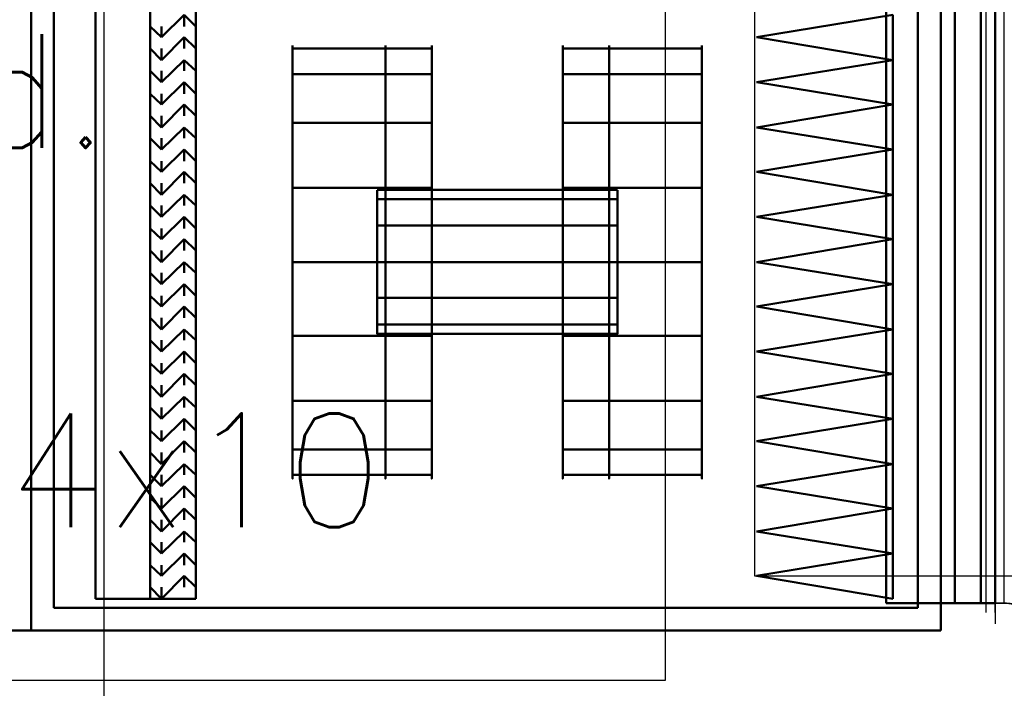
# Model space of a CAD drawing. Header units: centimetres. Extents: x -156440 to 298236, y -263599 to 81430.
# Tile 45 of 170: x 146089 to 148254, y -141279 to -139809. Entities that reach past the tile are written whole.
import ezdxf

# ---------------------------------------------------------------- set-up
doc = ezdxf.new("R2010")
doc.units = ezdxf.units.CM
doc.header["$LTSCALE"] = 50
doc.linetypes.add('01-101 Went PP Poziom -2$0$Przekrój 3a-3a$0$HIDDEN', pattern=[9.525, 6.35, -3.175])
doc.linetypes.add('Kondygnacja -2$0$HIDDEN2', pattern=[4.7625, 3.175, -1.5875])
doc.layers.get('0').update_dxf_attribs({"color": 8})
for name, color, linetype in [('01-101 Went PP Poziom -2$0$L_Nawiew', 3, 'Continuous'), ('01-101 Went PP Poziom -2$0$L_text', 2, 'Continuous'), ('01-101 Went PP Poziom -2$0$L_Wywiew', 6, 'Continuous'), ('bgde_centrale wentylacyjne', 3, 'Continuous'), ('Kondygnacja -2$0$ARCH_KONSTR_POWYŻEJ RZUTU_IST', 8, 'Kondygnacja -2$0$HIDDEN2'), ('Kondygnacja -2$0$ARCH_WIDOK_IST', 8, 'Continuous')]:
    doc.layers.add(name, color=color, linetype=linetype)
for name, color, linetype, lineweight in [('01-101 Went PP Poziom -2$0$L_urządzenia', 1, 'Continuous', 50), ('bgde_fundamenty pod urządzenia', 7, 'Continuous', 35), ('Kondygnacja -2$0$_SP KORYTA', 8, 'Continuous', 25)]:
    doc.layers.add(name, color=color, linetype=linetype, lineweight=lineweight)
doc.layers.get('01-101 Went PP Poziom -2$0$L_text').off()
doc.styles.add('Romans', font='Romans.shx')

# ---------------------------------------------------------------- blocks, each defined once
blk = doc.blocks.new('Kondygnacja -2$0$konstukcja stropu -2')
at = {"layer": 'Kondygnacja -2$0$ARCH_KONSTR_POWYŻEJ RZUTU_IST', "ltscale": 10}
blk.add_line((6885, 7495), (6885, 7975), dxfattribs=at)
blk = doc.blocks.new('*U491')
at = {"color": 0, "linetype": 'ByBlock', "lineweight": -2}
for p, q in [((-715, 815), (-714.5, 815)), ((-815, -785), (-815, 715))]:
    blk.add_line(p, q, dxfattribs=at)
at = {"linetype": 'Continuous', "lineweight": -2}
blk.add_line((-860, -805), (-859.5, -805), dxfattribs=at)
at = {"color": 0, "linetype": 'ByBlock', "lineweight": -2, "extrusion": (-5.80536e-13, -2.22045e-16, -1)}
blk.add_ellipse((-715, 715), major_axis=(0, 100), ratio=1, start_param=-1.570796, end_param=0, dxfattribs=at)
blk.add_ellipse((-715, 715), major_axis=(0, 100), ratio=1, start_param=-1.570796, end_param=0, dxfattribs=at)
at = {"layer": '01-101 Went PP Poziom -2$0$L_Nawiew', "linetype": '01-101 Went PP Poziom -2$0$Przekrój 3a-3a$0$HIDDEN', "lineweight": -3}
for p, q in [((-714.5, 815), (785, 815)), ((785, 815), (805, 815)), ((805, -685), (805, 815)), ((785.5, -685), (785, -685)), ((805, -685), (785.5, -685)), ((-815, -805), (-815, -785)), ((685, -785), (685, -805)), ((-815, -805), (685, -805))]:
    blk.add_line(p, q, dxfattribs=at)
blk.add_ellipse((785, -785), major_axis=(-100, 0), ratio=1, start_param=-1.570796, end_param=0, dxfattribs=at)
blk.add_ellipse((785, -785), major_axis=(-100, 0), ratio=1, start_param=-1.570796, end_param=0, dxfattribs=at)
blk = doc.blocks.new('*U490')
at = {"linetype": 'Continuous', "lineweight": -2}
for p, q in [((805, 815), (805, 860)), ((805, -685), (805, 815)), ((805, -730), (805, -685)), ((-860, -805), (-815, -805)), ((-815, -805), (685, -805)), ((685, -805), (730, -805))]:
    blk.add_line(p, q, dxfattribs=at)
at = {"color": 0, "linetype": 'ByBlock', "lineweight": -2}
for p, q in [((-715, 815), (785, 815)), ((785, 815), (805, 815)), ((-815, -785), (-815, 715)), ((805, -685), (785, -685)), ((-815, -805), (-815, -785)), ((685, -785), (685, -805))]:
    blk.add_line(p, q, dxfattribs=at)
at = {"color": 0, "linetype": 'ByBlock', "lineweight": -2, "extrusion": (-2.52435e-28, -2.22045e-16, -1)}
blk.add_ellipse((-715, 715), major_axis=(0, 100), ratio=1, start_param=-1.570796, end_param=0, dxfattribs=at)
blk.add_ellipse((-715, 715), major_axis=(0, 100), ratio=1, start_param=-1.570796, end_param=0, dxfattribs=at)
at = {"color": 0, "linetype": 'ByBlock', "lineweight": -2}
blk.add_ellipse((785, -785), major_axis=(-100, 0), ratio=1, start_param=-1.570796, end_param=0, dxfattribs=at)
blk.add_ellipse((785, -785), major_axis=(-100, 0), ratio=1, start_param=-1.570796, end_param=0, dxfattribs=at)
blk = doc.blocks.new('*U480')
at = {"color": 0, "linetype": 'ByBlock', "lineweight": -2}
for p, q in [((-770, 0, 20), (770, 0, 20)), ((-750, 0, -20), (750, 0, -20)), ((-750, 0, -20), (-750, 0)), ((750, 0), (750, 0, -20))]:
    blk.add_line(p, q, dxfattribs=at)
at = {"layer": '01-101 Went PP Poziom -2$0$L_Wywiew', "linetype": '01-101 Went PP Poziom -2$0$Przekrój 3a-3a$0$HIDDEN', "lineweight": -3}
for p, q in [((-770, 0), (-750, 0)), ((-750, 0), (750, 0)), ((750, 0), (770, 0))]:
    blk.add_line(p, q, dxfattribs=at)
blk = doc.blocks.new('01-101 Went PP Poziom -2$0$A$C2A135B09')
at = {"layer": '01-101 Went PP Poziom -2$0$L_urządzenia', "extrusion": (-1.22461e-16, -1, 0)}
for p, q in [((6868.95, 2970, -1017.5), (6868.95, 2808, -1017.5)), ((6868.95, 2808, -1005.5), (6868.95, 2970, -1005.5)), ((6868.95, 2970, -859.5), (6868.95, 2808, -859.5)), ((6868.95, 2970, -1017.5), (6868.95, 2808, -1017.5)), ((6868.95, 2808, -1005.5), (6868.95, 2970, -1005.5)), ((6868.95, 2970, -713.5), (6868.95, 2808, -713.5)), ((6868.95, 2808, -859.5), (6868.95, 2970, -859.5)), ((6868.95, 2970, -713.5), (6868.95, 2808, -713.5)), ((7068.95, 2970, -1017.5), (7068.95, 2808, -1017.5)), ((7068.95, 2808, -1005.5), (7068.95, 2970, -1005.5)), ((7068.95, 2970, -859.5), (7068.95, 2808, -859.5)), ((7068.95, 2808, -859.5), (7068.95, 2970, -859.5)), ((7068.95, 2970, -713.5), (7068.95, 2808, -713.5)), ((6873.95, 2813, -1000.5), (6873.95, 2965, -1000.5)), ((6873.95, 2965, -864.5), (6873.95, 2813, -864.5)), ((6873.95, 2813, -854.5), (6873.95, 2965, -854.5)), ((6873.95, 2965, -718.5), (6873.95, 2813, -718.5)), ((7056.95, 2964, -719), (7056.95, 2814, -719)), ((7056.95, 2964, -854), (7056.95, 2814, -854)), ((7063.95, 2813, -1000.5), (7063.95, 2965, -1000.5)), ((7063.95, 2965, -864.5), (7063.95, 2813, -864.5)), ((7063.95, 2813, -854.5), (7063.95, 2965, -854.5)), ((7063.95, 2965, -718.5), (7063.95, 2813, -718.5)), ((7068.95, 2964, -865), (7068.95, 2814, -865)), ((7068.95, 2964, -1000), (7068.95, 2814, -1000)), ((7068.95, 2964, -719), (7068.95, 2814, -719)), ((7068.95, 2964, -854), (7068.95, 2814, -854)), ((7068.95, 2964, -719), (7068.95, 2814, -719)), ((7068.95, 2964, -854), (7068.95, 2814, -854)), ((7072.05, 2964, -723.7), (7072.05, 2814, -723.7)), ((7072.05, 2964, -739.4), (7072.05, 2814, -739.4)), ((7072.05, 2964, -743.7), (7072.05, 2814, -743.7)), ((7072.05, 2964, -759.4), (7072.05, 2814, -759.4)), ((7072.05, 2964, -763.7), (7072.05, 2814, -763.7)), ((7072.05, 2964, -779.4), (7072.05, 2814, -779.4)), ((7072.05, 2964, -783.7), (7072.05, 2814, -783.7)), ((7072.05, 2964, -799.4), (7072.05, 2814, -799.4)), ((7072.05, 2964, -803.7), (7072.05, 2814, -803.7)), ((7072.05, 2964, -819.4), (7072.05, 2814, -819.4)), ((7072.05, 2964, -823.7), (7072.05, 2814, -823.7)), ((7072.05, 2964, -839.4), (7072.05, 2814, -839.4)), ((7072.05, 2964, -843.7), (7072.05, 2814, -843.7)), ((7077.75, 2964, -729.4), (7077.75, 2814, -729.4)), ((7077.75, 2964, -733.7), (7077.75, 2814, -733.7)), ((7077.75, 2964, -749.4), (7077.75, 2814, -749.4)), ((7077.75, 2964, -753.7), (7077.75, 2814, -753.7)), ((7077.75, 2964, -769.4), (7077.75, 2814, -769.4)), ((7077.75, 2964, -773.7), (7077.75, 2814, -773.7)), ((7077.75, 2964, -789.4), (7077.75, 2814, -789.4)), ((7077.75, 2964, -793.7), (7077.75, 2814, -793.7)), ((7077.75, 2964, -809.4), (7077.75, 2814, -809.4)), ((7077.75, 2964, -813.7), (7077.75, 2814, -813.7)), ((7077.75, 2964, -829.4), (7077.75, 2814, -829.4)), ((7077.75, 2964, -833.7), (7077.75, 2814, -833.7)), ((7077.75, 2964, -849.4), (7077.75, 2814, -849.4)), ((7080.95, 2964, -865), (7080.95, 2814, -865)), ((7080.95, 2964, -1000), (7080.95, 2814, -1000)), ((7080.95, 2964, -719), (7080.95, 2814, -719)), ((7080.95, 2964, -854), (7080.95, 2814, -854)), ((6883.15, 2963, -866.5), (6883.15, 2815, -866.5)), ((6883.15, 2963, -998.5), (6883.15, 2815, -998.5)), ((6895.15, 2963, -866.5), (6895.15, 2815, -866.5)), ((6895.15, 2963, -998.5), (6895.15, 2815, -998.5)), ((6895.15, 2963, -866.5), (6895.15, 2815, -866.5)), ((6895.15, 2963, -998.5), (6895.15, 2815, -998.5)), ((6905.15, 2963, -866.5), (6905.15, 2815, -866.5)), ((6905.15, 2963, -998.5), (6905.15, 2815, -998.5)), ((6897.65, 2938.4, -866.5), (6902.65, 2943.3, -866.5)), ((6897.65, 2938.4, -998.5), (6902.65, 2943.3, -998.5)), ((6902.65, 2943.3, -998.5), (6902.65, 2940.8, -866.5)), ((6902.65, 2943.3, -866.5), (6905.15, 2940.8, -866.5)), ((6902.65, 2943.3, -998.5), (6905.15, 2940.8, -998.5)), ((7058.45, 2943.3, -720.5), (7028.45, 2938.4, -720.5)), ((7058.45, 2943.3, -852.5), (7028.45, 2938.4, -852.5)), ((7058.45, 2943.3, -720.5), (7058.45, 2933.4, -720.5)), ((7058.45, 2943.3, -852.5), (7058.45, 2933.4, -852.5)), ((6895.15, 2940.8, -998.5), (6895.15, 2940.8, -866.5)), ((6895.15, 2940.8, -866.5), (6897.65, 2938.4, -866.5)), ((6895.15, 2940.8, -998.5), (6897.65, 2938.4, -998.5)), ((6897.65, 2938.4, -998.5), (6897.65, 2940.8, -866.5)), ((6905.15, 2940.8, -998.5), (6905.15, 2940.8, -866.5)), ((6897.65, 2933.4, -866.5), (6902.65, 2938.4, -866.5)), ((6897.65, 2933.4, -998.5), (6902.65, 2938.4, -998.5)), ((6902.65, 2938.4, -998.5), (6902.65, 2935.9, -866.5)), ((6902.65, 2938.4, -866.5), (6905.15, 2935.9, -866.5)), ((6902.65, 2938.4, -998.5), (6905.15, 2935.9, -998.5)), ((7028.45, 2938.4, -852.5), (7028.45, 2938.4, -720.5)), ((7058.45, 2933.4, -720.5), (7028.45, 2938.4, -720.5)), ((7058.45, 2933.4, -852.5), (7028.45, 2938.4, -852.5)), ((6895.15, 2935.9, -998.5), (6895.15, 2935.9, -866.5)), ((6895.15, 2935.9, -866.5), (6897.65, 2933.4, -866.5)), ((6895.15, 2935.9, -998.5), (6897.65, 2933.4, -998.5)), ((6897.65, 2933.4, -998.5), (6897.65, 2935.9, -866.5)), ((6905.15, 2935.9, -998.5), (6905.15, 2935.9, -866.5)), ((6926.45, 2935.9, -924.3), (6946.85, 2935.9, -924.3)), ((6926.45, 2935.9, -940.8), (6946.85, 2935.9, -940.8)), ((6946.85, 2935.9, -924.3), (6957.05, 2935.9, -924.3)), ((6946.85, 2935.9, -940.8), (6957.05, 2935.9, -940.8)), ((6996.05, 2935.9, -778.3), (6985.85, 2935.9, -778.3)), ((6996.05, 2935.9, -794.8), (6985.85, 2935.9, -794.8)), ((7016.45, 2935.9, -778.3), (6996.05, 2935.9, -778.3)), ((7016.45, 2935.9, -794.8), (6996.05, 2935.9, -794.8)), ((6897.65, 2928.5, -866.5), (6902.65, 2933.4, -866.5)), ((6897.65, 2928.5, -998.5), (6902.65, 2933.4, -998.5)), ((6902.65, 2933.4, -998.5), (6902.65, 2931, -866.5)), ((6902.65, 2933.4, -866.5), (6905.15, 2931, -866.5)), ((6902.65, 2933.4, -998.5), (6905.15, 2931, -998.5)), ((7058.45, 2933.4, -720.5), (7028.45, 2928.5, -720.5)), ((7058.45, 2933.4, -852.5), (7028.45, 2928.5, -852.5)), ((7058.45, 2933.4, -852.5), (7058.45, 2933.4, -720.5)), ((7058.45, 2933.4, -720.5), (7058.45, 2923.6, -720.5)), ((7058.45, 2933.4, -852.5), (7058.45, 2923.6, -852.5)), ((7058.45, 2933.4, -852.5), (7058.45, 2933.4, -720.5)), ((6895.15, 2931, -998.5), (6895.15, 2931, -866.5)), ((6895.15, 2931, -866.5), (6897.65, 2928.5, -866.5)), ((6895.15, 2931, -998.5), (6897.65, 2928.5, -998.5)), ((6897.65, 2928.5, -998.5), (6897.65, 2931, -866.5)), ((6905.15, 2931, -998.5), (6905.15, 2931, -866.5)), ((6926.45, 2930.3, -908.7), (6946.85, 2930.3, -908.7)), ((6926.45, 2930.3, -956.3), (6946.85, 2930.3, -956.3)), ((6946.85, 2930.3, -908.7), (6957.05, 2930.3, -908.7)), ((6946.85, 2930.3, -956.3), (6957.05, 2930.3, -956.3)), ((6996.05, 2930.3, -762.7), (6985.85, 2930.3, -762.7)), ((6996.05, 2930.3, -810.3), (6985.85, 2930.3, -810.3)), ((7016.45, 2930.3, -762.7), (6996.05, 2930.3, -762.7)), ((7016.45, 2930.3, -810.3), (6996.05, 2930.3, -810.3)), ((6897.65, 2923.6, -866.5), (6902.65, 2928.5, -866.5)), ((6897.65, 2923.6, -998.5), (6902.65, 2928.5, -998.5)), ((6902.65, 2928.5, -998.5), (6902.65, 2926, -866.5)), ((6902.65, 2928.5, -866.5), (6905.15, 2926, -866.5)), ((6902.65, 2928.5, -998.5), (6905.15, 2926, -998.5)), ((7028.45, 2928.5, -852.5), (7028.45, 2928.5, -720.5)), ((7058.45, 2923.6, -720.5), (7028.45, 2928.5, -720.5)), ((7058.45, 2923.6, -852.5), (7028.45, 2928.5, -852.5)), ((6895.15, 2926, -998.5), (6895.15, 2926, -866.5)), ((6895.15, 2926, -866.5), (6897.65, 2923.6, -866.5)), ((6895.15, 2926, -998.5), (6897.65, 2923.6, -998.5)), ((6897.65, 2923.6, -998.5), (6897.65, 2926, -866.5)), ((6905.15, 2926, -998.5), (6905.15, 2926, -866.5)), ((6897.65, 2918.6, -866.5), (6902.65, 2923.6, -866.5)), ((6897.65, 2918.6, -998.5), (6902.65, 2923.6, -998.5)), ((6902.65, 2923.6, -998.5), (6902.65, 2921.1, -866.5)), ((6902.65, 2923.6, -866.5), (6905.15, 2921.1, -866.5)), ((6902.65, 2923.6, -998.5), (6905.15, 2921.1, -998.5)), ((7058.45, 2923.6, -720.5), (7028.45, 2918.6, -720.5)), ((7058.45, 2923.6, -852.5), (7028.45, 2918.6, -852.5)), ((7058.45, 2923.6, -852.5), (7058.45, 2923.6, -720.5)), ((7058.45, 2923.6, -720.5), (7058.45, 2913.7, -720.5)), ((7058.45, 2923.6, -852.5), (7058.45, 2913.7, -852.5)), ((7058.45, 2923.6, -852.5), (7058.45, 2923.6, -720.5)), ((6895.15, 2921.1, -998.5), (6895.15, 2921.1, -866.5)), ((6895.15, 2921.1, -866.5), (6897.65, 2918.6, -866.5)), ((6895.15, 2921.1, -998.5), (6897.65, 2918.6, -998.5)), ((6897.65, 2918.6, -998.5), (6897.65, 2921.1, -866.5)), ((6905.15, 2921.1, -998.5), (6905.15, 2921.1, -866.5)), ((6897.65, 2913.7, -866.5), (6902.65, 2918.6, -866.5)), ((6897.65, 2913.7, -998.5), (6902.65, 2918.6, -998.5)), ((6902.65, 2918.6, -998.5), (6902.65, 2916.2, -866.5)), ((6902.65, 2918.6, -866.5), (6905.15, 2916.2, -866.5)), ((6902.65, 2918.6, -998.5), (6905.15, 2916.2, -998.5)), ((6926.45, 2919.6, -896.1), (6946.85, 2919.6, -896.1)), ((6926.45, 2919.6, -969), (6946.85, 2919.6, -969)), ((6946.85, 2919.6, -896.1), (6957.05, 2919.6, -896.1)), ((6946.85, 2919.6, -969), (6957.05, 2919.6, -969)), ((6996.05, 2919.6, -750.1), (6985.85, 2919.6, -750.1)), ((6996.05, 2919.6, -823), (6985.85, 2919.6, -823)), ((7016.45, 2919.6, -750.1), (6996.05, 2919.6, -750.1)), ((7016.45, 2919.6, -823), (6996.05, 2919.6, -823)), ((7028.45, 2918.6, -852.5), (7028.45, 2918.6, -720.5)), ((7058.45, 2913.7, -720.5), (7028.45, 2918.6, -720.5)), ((7058.45, 2913.7, -852.5), (7028.45, 2918.6, -852.5)), ((6895.15, 2916.2, -998.5), (6895.15, 2916.2, -866.5)), ((6895.15, 2916.2, -866.5), (6897.65, 2913.7, -866.5)), ((6895.15, 2916.2, -998.5), (6897.65, 2913.7, -998.5)), ((6897.65, 2913.7, -998.5), (6897.65, 2916.2, -866.5)), ((6905.15, 2916.2, -998.5), (6905.15, 2916.2, -866.5)), ((6897.65, 2908.8, -866.5), (6902.65, 2913.7, -866.5)), ((6897.65, 2908.8, -998.5), (6902.65, 2913.7, -998.5)), ((6902.65, 2913.7, -998.5), (6902.65, 2911.2, -866.5)), ((6902.65, 2913.7, -866.5), (6905.15, 2911.2, -866.5)), ((6902.65, 2913.7, -998.5), (6905.15, 2911.2, -998.5)), ((7058.45, 2913.7, -720.5), (7028.45, 2908.8, -720.5)), ((7058.45, 2913.7, -852.5), (7028.45, 2908.8, -852.5)), ((7058.45, 2913.7, -852.5), (7058.45, 2913.7, -720.5)), ((7058.45, 2913.7, -720.5), (7058.45, 2903.8, -720.5)), ((7058.45, 2913.7, -852.5), (7058.45, 2903.8, -852.5)), ((7058.45, 2913.7, -852.5), (7058.45, 2913.7, -720.5)), ((6895.15, 2911.2, -998.5), (6895.15, 2911.2, -866.5)), ((6895.15, 2911.2, -866.5), (6897.65, 2908.8, -866.5)), ((6895.15, 2911.2, -998.5), (6897.65, 2908.8, -998.5)), ((6897.65, 2908.8, -998.5), (6897.65, 2911.2, -866.5)), ((6905.15, 2911.2, -998.5), (6905.15, 2911.2, -866.5)), ((6897.65, 2903.8, -866.5), (6902.65, 2908.8, -866.5)), ((6897.65, 2903.8, -998.5), (6902.65, 2908.8, -998.5)), ((6902.65, 2908.8, -998.5), (6902.65, 2906.3, -866.5)), ((6902.65, 2908.8, -866.5), (6905.15, 2906.3, -866.5)), ((6902.65, 2908.8, -998.5), (6905.15, 2906.3, -998.5)), ((7028.45, 2908.8, -852.5), (7028.45, 2908.8, -720.5)), ((7058.45, 2903.8, -720.5), (7028.45, 2908.8, -720.5)), ((7058.45, 2903.8, -852.5), (7028.45, 2908.8, -852.5)), ((6895.15, 2906.3, -998.5), (6895.15, 2906.3, -866.5)), ((6895.15, 2906.3, -866.5), (6897.65, 2903.8, -866.5)), ((6895.15, 2906.3, -998.5), (6897.65, 2903.8, -998.5)), ((6897.65, 2903.8, -998.5), (6897.65, 2906.3, -866.5)), ((6905.15, 2906.3, -998.5), (6905.15, 2906.3, -866.5)), ((6926.45, 2905.3, -887.8), (6946.85, 2905.3, -887.8)), ((6926.45, 2905.3, -977.3), (6946.85, 2905.3, -977.3)), ((6946.85, 2905.3, -887.8), (6957.05, 2905.3, -887.8)), ((6946.85, 2905.3, -977.3), (6957.05, 2905.3, -977.3)), ((6996.05, 2905.3, -741.8), (6985.85, 2905.3, -741.8)), ((6996.05, 2905.3, -831.3), (6985.85, 2905.3, -831.3)), ((7016.45, 2905.3, -741.8), (6996.05, 2905.3, -741.8)), ((7016.45, 2905.3, -831.3), (6996.05, 2905.3, -831.3)), ((6897.65, 2898.9, -866.5), (6902.65, 2903.8, -866.5)), ((6897.65, 2898.9, -998.5), (6902.65, 2903.8, -998.5)), ((6902.65, 2903.8, -998.5), (6902.65, 2901.4, -866.5)), ((6902.65, 2903.8, -866.5), (6905.15, 2901.4, -866.5)), ((6902.65, 2903.8, -998.5), (6905.15, 2901.4, -998.5)), ((6985.85, 2904.9, -786.5), (6945.05, 2904.9, -786.5)), ((6957.05, 2904.9, -932.5), (6997.85, 2904.9, -932.5)), ((7058.45, 2903.8, -720.5), (7028.45, 2898.9, -720.5)), ((7058.45, 2903.8, -852.5), (7028.45, 2898.9, -852.5)), ((7058.45, 2903.8, -852.5), (7058.45, 2903.8, -720.5)), ((7058.45, 2903.8, -720.5), (7058.45, 2894, -720.5)), ((7058.45, 2903.8, -852.5), (7058.45, 2894, -852.5)), ((7058.45, 2903.8, -852.5), (7058.45, 2903.8, -720.5)), ((6895.15, 2901.4, -998.5), (6895.15, 2901.4, -866.5)), ((6895.15, 2901.4, -866.5), (6897.65, 2898.9, -866.5)), ((6895.15, 2901.4, -998.5), (6897.65, 2898.9, -998.5)), ((6897.65, 2898.9, -998.5), (6897.65, 2901.4, -866.5)), ((6905.15, 2901.4, -998.5), (6905.15, 2901.4, -866.5)), ((6985.85, 2902.8, -778.6), (6945.05, 2902.8, -778.6)), ((6985.85, 2902.8, -794.5), (6945.05, 2902.8, -794.5)), ((6957.05, 2902.8, -924.6), (6997.85, 2902.8, -924.6)), ((6957.05, 2902.8, -940.5), (6997.85, 2902.8, -940.5)), ((6897.65, 2894, -866.5), (6902.65, 2898.9, -866.5)), ((6897.65, 2894, -998.5), (6902.65, 2898.9, -998.5)), ((6902.65, 2898.9, -998.5), (6902.65, 2896.4, -866.5)), ((6902.65, 2898.9, -866.5), (6905.15, 2896.4, -866.5)), ((6902.65, 2898.9, -998.5), (6905.15, 2896.4, -998.5)), ((7028.45, 2898.9, -852.5), (7028.45, 2898.9, -720.5)), ((7058.45, 2894, -720.5), (7028.45, 2898.9, -720.5)), ((7058.45, 2894, -852.5), (7028.45, 2898.9, -852.5)), ((6985.85, 2897, -772.8), (6945.05, 2897, -772.8)), ((6985.85, 2897, -800.3), (6945.05, 2897, -800.3)), ((6957.05, 2897, -918.8), (6997.85, 2897, -918.8)), ((6957.05, 2897, -946.3), (6997.85, 2897, -946.3)), ((6895.15, 2896.4, -998.5), (6895.15, 2896.4, -866.5)), ((6895.15, 2896.4, -866.5), (6897.65, 2894, -866.5)), ((6895.15, 2896.4, -998.5), (6897.65, 2894, -998.5)), ((6897.65, 2894, -998.5), (6897.65, 2896.4, -866.5)), ((6905.15, 2896.4, -998.5), (6905.15, 2896.4, -866.5)), ((6897.65, 2889, -866.5), (6902.65, 2894, -866.5)), ((6897.65, 2889, -998.5), (6902.65, 2894, -998.5)), ((6902.65, 2894, -998.5), (6902.65, 2891.5, -866.5)), ((6902.65, 2894, -866.5), (6905.15, 2891.5, -866.5)), ((6902.65, 2894, -998.5), (6905.15, 2891.5, -998.5)), ((7058.45, 2894, -720.5), (7028.45, 2889, -720.5)), ((7058.45, 2894, -852.5), (7028.45, 2889, -852.5)), ((7058.45, 2894, -852.5), (7058.45, 2894, -720.5)), ((7058.45, 2894, -720.5), (7058.45, 2884.1, -720.5)), ((7058.45, 2894, -852.5), (7058.45, 2884.1, -852.5)), ((7058.45, 2894, -852.5), (7058.45, 2894, -720.5)), ((6895.15, 2891.5, -998.5), (6895.15, 2891.5, -866.5)), ((6895.15, 2891.5, -866.5), (6897.65, 2889, -866.5)), ((6895.15, 2891.5, -998.5), (6897.65, 2889, -998.5)), ((6897.65, 2889, -998.5), (6897.65, 2891.5, -866.5)), ((6905.15, 2891.5, -998.5), (6905.15, 2891.5, -866.5)), ((6897.65, 2884.1, -866.5), (6902.65, 2889, -866.5)), ((6897.65, 2884.1, -998.5), (6902.65, 2889, -998.5)), ((6902.65, 2889, -998.5), (6902.65, 2886.6, -866.5)), ((6902.65, 2889, -866.5), (6905.15, 2886.6, -866.5)), ((6902.65, 2889, -998.5), (6905.15, 2886.6, -998.5)), ((6926.45, 2889, -980.1), (6946.85, 2889, -980.1)), ((6926.45, 2889, -884.9), (6946.85, 2889, -884.9)), ((6985.85, 2889, -802.4), (6945.05, 2889, -802.4)), ((6985.85, 2889, -770.7), (6945.05, 2889, -770.7)), ((6946.85, 2889, -980.1), (6957.05, 2889, -980.1)), ((6946.85, 2889, -884.9), (6957.05, 2889, -884.9)), ((6957.05, 2889, -948.4), (6997.85, 2889, -948.4)), ((6957.05, 2889, -916.7), (6997.85, 2889, -916.7)), ((6996.05, 2889, -834.1), (6985.85, 2889, -834.1)), ((6996.05, 2889, -738.9), (6985.85, 2889, -738.9)), ((7016.45, 2889, -834.1), (6996.05, 2889, -834.1)), ((7016.45, 2889, -738.9), (6996.05, 2889, -738.9)), ((7028.45, 2889, -852.5), (7028.45, 2889, -720.5)), ((7058.45, 2884.1, -720.5), (7028.45, 2889, -720.5)), ((7058.45, 2884.1, -852.5), (7028.45, 2889, -852.5)), ((6895.15, 2886.6, -998.5), (6895.15, 2886.6, -866.5)), ((6895.15, 2886.6, -866.5), (6897.65, 2884.1, -866.5)), ((6895.15, 2886.6, -998.5), (6897.65, 2884.1, -998.5)), ((6897.65, 2884.1, -998.5), (6897.65, 2886.6, -866.5)), ((6905.15, 2886.6, -998.5), (6905.15, 2886.6, -866.5)), ((6897.65, 2879.2, -866.5), (6902.65, 2884.1, -866.5)), ((6897.65, 2879.2, -998.5), (6902.65, 2884.1, -998.5)), ((6902.65, 2884.1, -998.5), (6902.65, 2881.6, -866.5)), ((6902.65, 2884.1, -866.5), (6905.15, 2881.6, -866.5)), ((6902.65, 2884.1, -998.5), (6905.15, 2881.6, -998.5)), ((7058.45, 2884.1, -720.5), (7028.45, 2879.2, -720.5)), ((7058.45, 2884.1, -852.5), (7028.45, 2879.2, -852.5)), ((7058.45, 2884.1, -852.5), (7058.45, 2884.1, -720.5)), ((7058.45, 2884.1, -720.5), (7058.45, 2874.2, -720.5)), ((7058.45, 2884.1, -852.5), (7058.45, 2874.2, -852.5)), ((7058.45, 2884.1, -852.5), (7058.45, 2884.1, -720.5)), ((6895.15, 2881.6, -998.5), (6895.15, 2881.6, -866.5)), ((6895.15, 2881.6, -866.5), (6897.65, 2879.2, -866.5)), ((6895.15, 2881.6, -998.5), (6897.65, 2879.2, -998.5)), ((6897.65, 2879.2, -998.5), (6897.65, 2881.6, -866.5)), ((6905.15, 2881.6, -998.5), (6905.15, 2881.6, -866.5)), ((6897.65, 2874.2, -866.5), (6902.65, 2879.2, -866.5)), ((6897.65, 2874.2, -998.5), (6902.65, 2879.2, -998.5)), ((6902.65, 2879.2, -998.5), (6902.65, 2876.7, -866.5)), ((6902.65, 2879.2, -866.5), (6905.15, 2876.7, -866.5)), ((6902.65, 2879.2, -998.5), (6905.15, 2876.7, -998.5)), ((6985.85, 2881.1, -800.3), (6945.05, 2881.1, -800.3)), ((6985.85, 2881.1, -772.8), (6945.05, 2881.1, -772.8)), ((6957.05, 2881.1, -946.3), (6997.85, 2881.1, -946.3)), ((6957.05, 2881.1, -918.8), (6997.85, 2881.1, -918.8)), ((7028.45, 2879.2, -852.5), (7028.45, 2879.2, -720.5)), ((7058.45, 2874.2, -720.5), (7028.45, 2879.2, -720.5)), ((7058.45, 2874.2, -852.5), (7028.45, 2879.2, -852.5)), ((6895.15, 2876.7, -998.5), (6895.15, 2876.7, -866.5)), ((6895.15, 2876.7, -866.5), (6897.65, 2874.2, -866.5)), ((6895.15, 2876.7, -998.5), (6897.65, 2874.2, -998.5)), ((6897.65, 2874.2, -998.5), (6897.65, 2876.7, -866.5)), ((6905.15, 2876.7, -998.5), (6905.15, 2876.7, -866.5)), ((6985.85, 2875.3, -794.5), (6945.05, 2875.3, -794.5)), ((6985.85, 2875.3, -778.6), (6945.05, 2875.3, -778.6)), ((6957.05, 2875.3, -940.5), (6997.85, 2875.3, -940.5)), ((6957.05, 2875.3, -924.6), (6997.85, 2875.3, -924.6)), ((6897.65, 2869.3, -866.5), (6902.65, 2874.2, -866.5)), ((6897.65, 2869.3, -998.5), (6902.65, 2874.2, -998.5)), ((6902.65, 2874.2, -998.5), (6902.65, 2871.8, -866.5)), ((6902.65, 2874.2, -866.5), (6905.15, 2871.8, -866.5)), ((6902.65, 2874.2, -998.5), (6905.15, 2871.8, -998.5)), ((6926.45, 2872.8, -977.3), (6946.85, 2872.8, -977.3)), ((6926.45, 2872.8, -887.8), (6946.85, 2872.8, -887.8)), ((6985.85, 2873.2, -786.5), (6945.05, 2873.2, -786.5)), ((6946.85, 2872.8, -977.3), (6957.05, 2872.8, -977.3)), ((6946.85, 2872.8, -887.8), (6957.05, 2872.8, -887.8)), ((6957.05, 2873.2, -932.5), (6997.85, 2873.2, -932.5)), ((6996.05, 2872.8, -831.3), (6985.85, 2872.8, -831.3)), ((6996.05, 2872.8, -741.8), (6985.85, 2872.8, -741.8)), ((7016.45, 2872.8, -831.3), (6996.05, 2872.8, -831.3)), ((7016.45, 2872.8, -741.8), (6996.05, 2872.8, -741.8)), ((7058.45, 2874.2, -720.5), (7028.45, 2869.3, -720.5)), ((7058.45, 2874.2, -852.5), (7028.45, 2869.3, -852.5)), ((7058.45, 2874.2, -852.5), (7058.45, 2874.2, -720.5)), ((7058.45, 2874.2, -720.5), (7058.45, 2864.4, -720.5)), ((7058.45, 2874.2, -852.5), (7058.45, 2864.4, -852.5)), ((7058.45, 2874.2, -852.5), (7058.45, 2874.2, -720.5)), ((6895.15, 2871.8, -998.5), (6895.15, 2871.8, -866.5)), ((6895.15, 2871.8, -866.5), (6897.65, 2869.3, -866.5)), ((6895.15, 2871.8, -998.5), (6897.65, 2869.3, -998.5)), ((6897.65, 2869.3, -998.5), (6897.65, 2871.8, -866.5)), ((6905.15, 2871.8, -998.5), (6905.15, 2871.8, -866.5)), ((6897.65, 2864.4, -866.5), (6902.65, 2869.3, -866.5)), ((6897.65, 2864.4, -998.5), (6902.65, 2869.3, -998.5)), ((6902.65, 2869.3, -998.5), (6902.65, 2866.8, -866.5)), ((6902.65, 2869.3, -866.5), (6905.15, 2866.8, -866.5)), ((6902.65, 2869.3, -998.5), (6905.15, 2866.8, -998.5)), ((7028.45, 2869.3, -852.5), (7028.45, 2869.3, -720.5)), ((7058.45, 2864.4, -720.5), (7028.45, 2869.3, -720.5)), ((7058.45, 2864.4, -852.5), (7028.45, 2869.3, -852.5)), ((6895.15, 2866.8, -998.5), (6895.15, 2866.8, -866.5)), ((6895.15, 2866.8, -866.5), (6897.65, 2864.4, -866.5)), ((6895.15, 2866.8, -998.5), (6897.65, 2864.4, -998.5)), ((6897.65, 2864.4, -998.5), (6897.65, 2866.8, -866.5)), ((6905.15, 2866.8, -998.5), (6905.15, 2866.8, -866.5)), ((6897.65, 2859.4, -866.5), (6902.65, 2864.4, -866.5)), ((6897.65, 2859.4, -998.5), (6902.65, 2864.4, -998.5)), ((6902.65, 2864.4, -998.5), (6902.65, 2861.9, -866.5)), ((6902.65, 2864.4, -866.5), (6905.15, 2861.9, -866.5)), ((6902.65, 2864.4, -998.5), (6905.15, 2861.9, -998.5)), ((7058.45, 2864.4, -720.5), (7028.45, 2859.4, -720.5)), ((7058.45, 2864.4, -852.5), (7028.45, 2859.4, -852.5)), ((7058.45, 2864.4, -852.5), (7058.45, 2864.4, -720.5)), ((7058.45, 2864.4, -720.5), (7058.45, 2854.5, -720.5)), ((7058.45, 2864.4, -852.5), (7058.45, 2854.5, -852.5)), ((7058.45, 2864.4, -852.5), (7058.45, 2864.4, -720.5)), ((6895.15, 2861.9, -998.5), (6895.15, 2861.9, -866.5)), ((6895.15, 2861.9, -866.5), (6897.65, 2859.4, -866.5)), ((6895.15, 2861.9, -998.5), (6897.65, 2859.4, -998.5)), ((6897.65, 2859.4, -998.5), (6897.65, 2861.9, -866.5)), ((6905.15, 2861.9, -998.5), (6905.15, 2861.9, -866.5)), ((6897.65, 2854.5, -866.5), (6902.65, 2859.4, -866.5)), ((6897.65, 2854.5, -998.5), (6902.65, 2859.4, -998.5)), ((6902.65, 2859.4, -998.5), (6902.65, 2857, -866.5)), ((6902.65, 2859.4, -866.5), (6905.15, 2857, -866.5)), ((6902.65, 2859.4, -998.5), (6905.15, 2857, -998.5)), ((6926.45, 2858.5, -969), (6946.85, 2858.5, -969)), ((6926.45, 2858.5, -896.1), (6946.85, 2858.5, -896.1)), ((6946.85, 2858.5, -969), (6957.05, 2858.5, -969)), ((6946.85, 2858.5, -896.1), (6957.05, 2858.5, -896.1)), ((6996.05, 2858.5, -823), (6985.85, 2858.5, -823)), ((6996.05, 2858.5, -750.1), (6985.85, 2858.5, -750.1)), ((7016.45, 2858.5, -823), (6996.05, 2858.5, -823)), ((7016.45, 2858.5, -750.1), (6996.05, 2858.5, -750.1)), ((7028.45, 2859.4, -852.5), (7028.45, 2859.4, -720.5)), ((7058.45, 2854.5, -720.5), (7028.45, 2859.4, -720.5)), ((7058.45, 2854.5, -852.5), (7028.45, 2859.4, -852.5)), ((6895.15, 2857, -998.5), (6895.15, 2857, -866.5)), ((6895.15, 2857, -866.5), (6897.65, 2854.5, -866.5)), ((6895.15, 2857, -998.5), (6897.65, 2854.5, -998.5)), ((6897.65, 2854.5, -998.5), (6897.65, 2857, -866.5)), ((6905.15, 2857, -998.5), (6905.15, 2857, -866.5)), ((6897.65, 2849.6, -866.5), (6902.65, 2854.5, -866.5)), ((6897.65, 2849.6, -998.5), (6902.65, 2854.5, -998.5)), ((6902.65, 2854.5, -998.5), (6902.65, 2852, -866.5)), ((6902.65, 2854.5, -866.5), (6905.15, 2852, -866.5)), ((6902.65, 2854.5, -998.5), (6905.15, 2852, -998.5)), ((7058.45, 2854.5, -720.5), (7028.45, 2849.6, -720.5)), ((7058.45, 2854.5, -852.5), (7028.45, 2849.6, -852.5)), ((7058.45, 2854.5, -852.5), (7058.45, 2854.5, -720.5)), ((7058.45, 2854.5, -720.5), (7058.45, 2844.6, -720.5)), ((7058.45, 2854.5, -852.5), (7058.45, 2844.6, -852.5)), ((7058.45, 2854.5, -852.5), (7058.45, 2854.5, -720.5)), ((6895.15, 2852, -998.5), (6895.15, 2852, -866.5)), ((6895.15, 2852, -866.5), (6897.65, 2849.6, -866.5)), ((6895.15, 2852, -998.5), (6897.65, 2849.6, -998.5)), ((6897.65, 2849.6, -998.5), (6897.65, 2852, -866.5)), ((6905.15, 2852, -998.5), (6905.15, 2852, -866.5)), ((6897.65, 2844.6, -866.5), (6902.65, 2849.6, -866.5)), ((6897.65, 2844.6, -998.5), (6902.65, 2849.6, -998.5)), ((6902.65, 2849.6, -998.5), (6902.65, 2847.1, -866.5)), ((6902.65, 2849.6, -866.5), (6905.15, 2847.1, -866.5)), ((6902.65, 2849.6, -998.5), (6905.15, 2847.1, -998.5)), ((7028.45, 2849.6, -852.5), (7028.45, 2849.6, -720.5)), ((7058.45, 2844.6, -720.5), (7028.45, 2849.6, -720.5)), ((7058.45, 2844.6, -852.5), (7028.45, 2849.6, -852.5)), ((6895.15, 2847.1, -998.5), (6895.15, 2847.1, -866.5)), ((6895.15, 2847.1, -866.5), (6897.65, 2844.6, -866.5)), ((6895.15, 2847.1, -998.5), (6897.65, 2844.6, -998.5)), ((6897.65, 2844.6, -998.5), (6897.65, 2847.1, -866.5)), ((6905.15, 2847.1, -998.5), (6905.15, 2847.1, -866.5)), ((6926.45, 2847.8, -956.3), (6946.85, 2847.8, -956.3)), ((6926.45, 2847.8, -908.7), (6946.85, 2847.8, -908.7)), ((6946.85, 2847.8, -956.3), (6957.05, 2847.8, -956.3)), ((6946.85, 2847.8, -908.7), (6957.05, 2847.8, -908.7)), ((6996.05, 2847.8, -810.3), (6985.85, 2847.8, -810.3)), ((6996.05, 2847.8, -762.7), (6985.85, 2847.8, -762.7)), ((7016.45, 2847.8, -810.3), (6996.05, 2847.8, -810.3)), ((7016.45, 2847.8, -762.7), (6996.05, 2847.8, -762.7)), ((6897.65, 2839.7, -866.5), (6902.65, 2844.6, -866.5)), ((6897.65, 2839.7, -998.5), (6902.65, 2844.6, -998.5)), ((6902.65, 2844.6, -998.5), (6902.65, 2842.2, -866.5)), ((6902.65, 2844.6, -866.5), (6905.15, 2842.2, -866.5)), ((6902.65, 2844.6, -998.5), (6905.15, 2842.2, -998.5)), ((7058.45, 2844.6, -720.5), (7028.45, 2839.7, -720.5)), ((7058.45, 2844.6, -852.5), (7028.45, 2839.7, -852.5)), ((7058.45, 2844.6, -852.5), (7058.45, 2844.6, -720.5)), ((7058.45, 2844.6, -720.5), (7058.45, 2834.8, -720.5)), ((7058.45, 2844.6, -852.5), (7058.45, 2834.8, -852.5)), ((7058.45, 2844.6, -852.5), (7058.45, 2844.6, -720.5)), ((6895.15, 2842.2, -998.5), (6895.15, 2842.2, -866.5)), ((6895.15, 2842.2, -866.5), (6897.65, 2839.7, -866.5)), ((6895.15, 2842.2, -998.5), (6897.65, 2839.7, -998.5)), ((6897.65, 2839.7, -998.5), (6897.65, 2842.2, -866.5)), ((6905.15, 2842.2, -998.5), (6905.15, 2842.2, -866.5)), ((6926.45, 2842.2, -940.8), (6946.85, 2842.2, -940.8)), ((6926.45, 2842.2, -924.3), (6946.85, 2842.2, -924.3)), ((6946.85, 2842.2, -940.8), (6957.05, 2842.2, -940.8)), ((6946.85, 2842.2, -924.3), (6957.05, 2842.2, -924.3)), ((6996.05, 2842.2, -794.8), (6985.85, 2842.2, -794.8)), ((6996.05, 2842.2, -778.3), (6985.85, 2842.2, -778.3)), ((7016.45, 2842.2, -794.8), (6996.05, 2842.2, -794.8)), ((7016.45, 2842.2, -778.3), (6996.05, 2842.2, -778.3)), ((6897.65, 2834.8, -866.5), (6902.65, 2839.7, -866.5)), ((6897.65, 2834.8, -998.5), (6902.65, 2839.7, -998.5)), ((6902.65, 2839.7, -998.5), (6902.65, 2837.2, -866.5)), ((6902.65, 2839.7, -866.5), (6905.15, 2837.2, -866.5)), ((6902.65, 2839.7, -998.5), (6905.15, 2837.2, -998.5)), ((7028.45, 2839.7, -852.5), (7028.45, 2839.7, -720.5)), ((7058.45, 2834.8, -720.5), (7028.45, 2839.7, -720.5)), ((7058.45, 2834.8, -852.5), (7028.45, 2839.7, -852.5)), ((6895.15, 2837.2, -998.5), (6895.15, 2837.2, -866.5)), ((6895.15, 2837.2, -866.5), (6897.65, 2834.8, -866.5)), ((6895.15, 2837.2, -998.5), (6897.65, 2834.8, -998.5)), ((6897.65, 2834.8, -998.5), (6897.65, 2837.2, -866.5)), ((6905.15, 2837.2, -998.5), (6905.15, 2837.2, -866.5)), ((6897.65, 2829.8, -866.5), (6902.65, 2834.8, -866.5)), ((6897.65, 2829.8, -998.5), (6902.65, 2834.8, -998.5)), ((6902.65, 2834.8, -998.5), (6902.65, 2832.3, -866.5)), ((6902.65, 2834.8, -866.5), (6905.15, 2832.3, -866.5)), ((6902.65, 2834.8, -998.5), (6905.15, 2832.3, -998.5)), ((7058.45, 2834.8, -720.5), (7028.45, 2829.8, -720.5)), ((7058.45, 2834.8, -852.5), (7028.45, 2829.8, -852.5)), ((7058.45, 2834.8, -852.5), (7058.45, 2834.8, -720.5)), ((7058.45, 2834.8, -720.5), (7058.45, 2824.9, -720.5)), ((7058.45, 2834.8, -852.5), (7058.45, 2824.9, -852.5)), ((7058.45, 2834.8, -852.5), (7058.45, 2834.8, -720.5)), ((6895.15, 2832.3, -998.5), (6895.15, 2832.3, -866.5)), ((6895.15, 2832.3, -866.5), (6897.65, 2829.8, -866.5)), ((6895.15, 2832.3, -998.5), (6897.65, 2829.8, -998.5)), ((6897.65, 2829.8, -998.5), (6897.65, 2832.3, -866.5)), ((6905.15, 2832.3, -998.5), (6905.15, 2832.3, -866.5)), ((6897.65, 2824.9, -866.5), (6902.65, 2829.8, -866.5)), ((6897.65, 2824.9, -998.5), (6902.65, 2829.8, -998.5)), ((6902.65, 2829.8, -998.5), (6902.65, 2827.4, -866.5)), ((6902.65, 2829.8, -866.5), (6905.15, 2827.4, -866.5)), ((6902.65, 2829.8, -998.5), (6905.15, 2827.4, -998.5)), ((7028.45, 2829.8, -852.5), (7028.45, 2829.8, -720.5)), ((7058.45, 2824.9, -720.5), (7028.45, 2829.8, -720.5)), ((7058.45, 2824.9, -852.5), (7028.45, 2829.8, -852.5)), ((6895.15, 2827.4, -998.5), (6895.15, 2827.4, -866.5)), ((6895.15, 2827.4, -866.5), (6897.65, 2824.9, -866.5)), ((6895.15, 2827.4, -998.5), (6897.65, 2824.9, -998.5)), ((6897.65, 2824.9, -998.5), (6897.65, 2827.4, -866.5)), ((6905.15, 2827.4, -998.5), (6905.15, 2827.4, -866.5)), ((6897.65, 2820, -866.5), (6902.65, 2824.9, -866.5)), ((6897.65, 2820, -998.5), (6902.65, 2824.9, -998.5)), ((6902.65, 2824.9, -998.5), (6902.65, 2822.4, -866.5)), ((6902.65, 2824.9, -866.5), (6905.15, 2822.4, -866.5)), ((6902.65, 2824.9, -998.5), (6905.15, 2822.4, -998.5)), ((7058.45, 2824.9, -720.5), (7028.45, 2820, -720.5)), ((7058.45, 2824.9, -852.5), (7028.45, 2820, -852.5)), ((7058.45, 2824.9, -852.5), (7058.45, 2824.9, -720.5)), ((7058.45, 2824.9, -720.5), (7058.45, 2815, -720.5)), ((7058.45, 2824.9, -852.5), (7058.45, 2815, -852.5)), ((7058.45, 2824.9, -852.5), (7058.45, 2824.9, -720.5)), ((6895.15, 2822.4, -998.5), (6895.15, 2822.4, -866.5)), ((6895.15, 2822.4, -866.5), (6897.65, 2820, -866.5)), ((6895.15, 2822.4, -998.5), (6897.65, 2820, -998.5)), ((6897.65, 2820, -998.5), (6897.65, 2822.4, -866.5)), ((6905.15, 2822.4, -998.5), (6905.15, 2822.4, -866.5)), ((6897.65, 2815, -866.5), (6902.65, 2820, -866.5)), ((6897.65, 2815, -998.5), (6902.65, 2820, -998.5)), ((6902.65, 2820, -998.5), (6902.65, 2817.5, -866.5)), ((6902.65, 2820, -866.5), (6905.15, 2817.5, -866.5)), ((6902.65, 2820, -998.5), (6905.15, 2817.5, -998.5)), ((7028.45, 2820, -852.5), (7028.45, 2820, -720.5)), ((7058.45, 2815, -720.5), (7028.45, 2820, -720.5)), ((7058.45, 2815, -852.5), (7028.45, 2820, -852.5)), ((6895.15, 2817.5, -998.5), (6895.15, 2817.5, -866.5)), ((6895.15, 2817.5, -866.5), (6897.65, 2815, -866.5)), ((6895.15, 2817.5, -998.5), (6897.65, 2815, -998.5)), ((6897.65, 2815, -998.5), (6897.65, 2817.5, -866.5)), ((6905.15, 2817.5, -998.5), (6905.15, 2817.5, -866.5)), ((6883.15, 2815, -866.5), (6883.15, 2815, -998.5)), ((6895.15, 2815, -866.5), (6883.15, 2815, -866.5)), ((6883.15, 2815, -998.5), (6895.15, 2815, -998.5)), ((6895.15, 2815, -866.5), (6895.15, 2815, -998.5)), ((6905.15, 2815, -866.5), (6895.15, 2815, -866.5)), ((6895.15, 2815, -998.5), (6905.15, 2815, -998.5)), ((6895.15, 2815, -998.5), (6895.15, 2815, -866.5)), ((6905.15, 2815, -998.5), (6905.15, 2815, -866.5)), ((7058.45, 2815, -852.5), (7058.45, 2815, -720.5)), ((6873.95, 2813, -864.5), (6873.95, 2813, -1000.5)), ((6873.95, 2813, -864.5), (6921.45, 2813, -864.5)), ((6873.95, 2813, -1000.5), (6921.45, 2813, -1000.5)), ((6873.95, 2813, -718.5), (6873.95, 2813, -854.5)), ((6873.95, 2813, -718.5), (7021.45, 2813, -718.5)), ((6873.95, 2813, -854.5), (7021.45, 2813, -854.5)), ((6921.45, 2813, -864.5), (7063.95, 2813, -864.5)), ((6921.45, 2813, -1000.5), (7063.95, 2813, -1000.5)), ((7021.45, 2813, -718.5), (7063.95, 2813, -718.5)), ((7021.45, 2813, -854.5), (7063.95, 2813, -854.5)), ((7056.95, 2814, -719), (7056.95, 2814, -854)), ((7068.95, 2814, -719), (7056.95, 2814, -719)), ((7056.95, 2814, -854), (7068.95, 2814, -854)), ((7063.95, 2813, -864.5), (7063.95, 2813, -1000.5)), ((7063.95, 2813, -718.5), (7063.95, 2813, -854.5)), ((7068.95, 2814, -865), (7068.95, 2814, -1000)), ((7080.95, 2814, -865), (7068.95, 2814, -865)), ((7068.95, 2814, -1000), (7080.95, 2814, -1000)), ((7068.95, 2814, -854), (7068.95, 2814, -719)), ((7068.95, 2814, -719), (7068.95, 2814, -854)), ((7080.95, 2814, -719), (7068.95, 2814, -719)), ((7068.95, 2814, -854), (7080.95, 2814, -854)), ((7072.05, 2814, -723.7), (7077.75, 2814, -729.4)), ((7072.05, 2814, -739.4), (7077.75, 2814, -733.7)), ((7072.05, 2814, -743.7), (7077.75, 2814, -749.4)), ((7072.05, 2814, -759.4), (7077.75, 2814, -753.7)), ((7072.05, 2814, -763.7), (7077.75, 2814, -769.4)), ((7072.05, 2814, -779.4), (7077.75, 2814, -773.7)), ((7072.05, 2814, -783.7), (7077.75, 2814, -789.4)), ((7072.05, 2814, -799.4), (7077.75, 2814, -793.7)), ((7072.05, 2814, -803.7), (7077.75, 2814, -809.4)), ((7072.05, 2814, -819.4), (7077.75, 2814, -813.7)), ((7072.05, 2814, -823.7), (7077.75, 2814, -829.4)), ((7072.05, 2814, -839.4), (7077.75, 2814, -833.7)), ((7072.05, 2814, -843.7), (7077.75, 2814, -849.4)), ((7080.95, 2814, -1000), (7080.95, 2814, -865)), ((7080.95, 2814, -854), (7080.95, 2814, -719)), ((6778.95, 2808, -1017.5), (6868.95, 2808, -1017.5)), ((6778.95, 2808, -713.5), (6868.95, 2808, -713.5)), ((6778.95, 2808, -1005.5), (6868.95, 2808, -1005.5)), ((6868.95, 2808, -1005.5), (6868.95, 2808, -1017.5)), ((6868.95, 2808, -1017.5), (6921.45, 2808, -1017.5)), ((6868.95, 2808, -859.5), (6868.95, 2808, -1005.5)), ((6868.95, 2808, -859.5), (6921.45, 2808, -859.5)), ((6868.95, 2808, -1005.5), (6921.45, 2808, -1005.5)), ((6868.95, 2808, -1005.5), (6868.95, 2808, -1017.5)), ((6868.95, 2808, -713.5), (6868.95, 2808, -1005.5)), ((6868.95, 2808, -713.5), (6868.95, 2808, -859.5)), ((6868.95, 2808, -713.5), (7021.45, 2808, -713.5)), ((6868.95, 2808, -859.5), (7021.45, 2808, -859.5)), ((6921.45, 2808, -1017.5), (7068.95, 2808, -1017.5)), ((6921.45, 2808, -859.5), (7068.95, 2808, -859.5)), ((6921.45, 2808, -1005.5), (7068.95, 2808, -1005.5)), ((7021.45, 2808, -713.5), (7068.95, 2808, -713.5)), ((7021.45, 2808, -859.5), (7068.95, 2808, -859.5)), ((7068.95, 2808, -1005.5), (7068.95, 2808, -1017.5)), ((7068.95, 2808, -859.5), (7068.95, 2808, -1005.5)), ((7068.95, 2808, -713.5), (7068.95, 2808, -859.5))]:
    blk.add_line(p, q, dxfattribs=at)
at = {"layer": '01-101 Went PP Poziom -2$0$L_urządzenia', "extrusion": (1, -1.22461e-16, 0)}
for centre, radius in [((2889, -932.5, 6926.45), 47.6), ((2889, -932.5, 6946.85), 47.6), ((2889, -932.5, 6946.85), 47.6), ((2889, -932.5, 6957.05), 47.6), ((2889, -786.5, 6985.85), 47.6), ((2889, -786.5, 6996.05), 47.6), ((2889, -786.5, 6996.05), 47.6), ((2889, -786.5, 7016.45), 47.6), ((2889, -786.5, 6945.05), 15.8), ((2889, -932.5, 6957.05), 15.8), ((2889, -786.5, 6985.85), 15.8), ((2889, -932.5, 6997.85), 15.8)]:
    blk.add_circle(centre, radius, dxfattribs=at)

msp = doc.modelspace()

# ---------------------------------------------------------------- linework, layer by layer
at = {"layer": 'bgde_centrale wentylacyjne'}
msp.add_lwpolyline([(142318.779, -141260.769), (147508.779, -141260.769), (147508.779, -139520.769), (142318.779, -139520.769)], close=True, dxfattribs=at)
at = {"layer": 'Kondygnacja -2$0$ARCH_WIDOK_IST'}
for p, q in [((147704.241, -139031.769, -3480), (147704.241, -141031.769, -3480)), ((147704.241, -141031.769, -3480), (150504.241, -141031.769, -3480))]:
    msp.add_line(p, q, dxfattribs=at)

# ---------------------------------------------------------------- block references
at = {"layer": '01-101 Went PP Poziom -2$0$L_Nawiew', "linetype": 'Continuous', "rotation": 270}
msp.add_blockref('*U491', (149038.528, -140406.769, -9480), dxfattribs=at)
at = {"layer": '01-101 Went PP Poziom -2$0$L_text', "xscale": 10, "yscale": 10, "zscale": 10}
msp.add_blockref('01-101 Went PP Poziom -2$0$A$C2A135B09', (77424.241, -169231.769), dxfattribs=at)
at = {"layer": '01-101 Went PP Poziom -2$0$L_Wywiew', "linetype": 'Continuous', "rotation": 270}
msp.add_blockref('*U490', (149038.528, -140407.24, -8020), dxfattribs=at)
at = {"layer": '01-101 Went PP Poziom -2$0$L_Wywiew', "linetype": 'Continuous', "extrusion": (-1, 2.22045e-16, -2.22045e-16), "rotation": 180}
msp.add_blockref('*U480', (140341.769, -8020, -148233.528), dxfattribs=at)
at = {"layer": 'Kondygnacja -2$0$_SP KORYTA', "xscale": 10, "yscale": 10, "zscale": 10}
msp.add_blockref('Kondygnacja -2$0$konstukcja stropu -2', (77424.241, -219231.769, -3480), dxfattribs=at)

# ---------------------------------------------------------------- texts
at = {"layer": 'bgde_fundamenty pod urządzenia', "insert": (142783.712, -139840.94, -12175), "char_height": 250, "width": 4721.5643, "attachment_point": 1, "style": 'Romans'}
msp.add_mtext('Centrala MCK7 prod. KLIMOR ~2,3t\\Pwym. fund. 640x214x10 ', dxfattribs=at)

doc.saveas('drawing.dxf')
